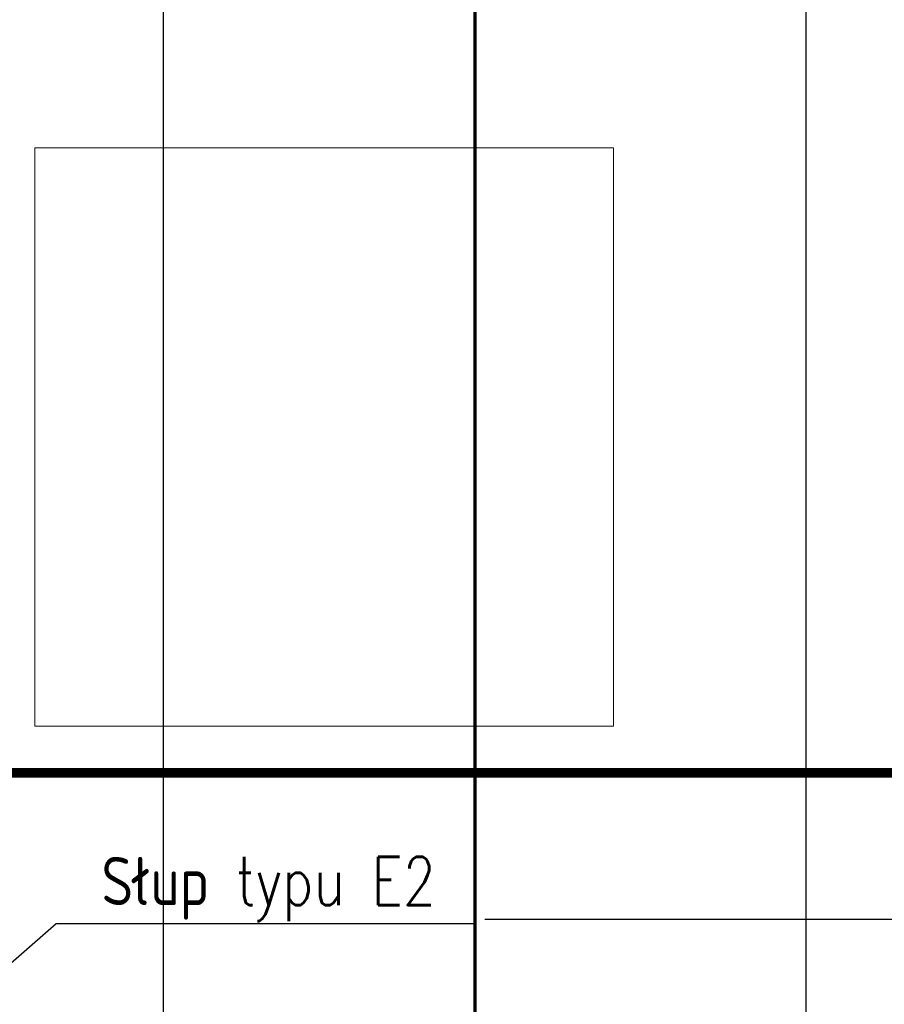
# Model space of a CAD drawing. Header units: centimetres. Extents: x -228435 to 111511, y -89367 to 428125.
# Tile 72 of 216: x -21987 to -19297, y 40735 to 43799. Entities that reach past the tile are written whole.
import ezdxf
from ezdxf.xclip import XClip

# ---------------------------------------------------------------- set-up
doc = ezdxf.new("R2010")
doc.units = ezdxf.units.CM
doc.header["$LTSCALE"] = 50
doc.header["$XCLIPFRAME"] = 0
for name, pattern in [('DASHDOT', [25.4, 12.7, -6.35, 0, -6.35]), ('DASHDOT2', [12.7, 6.35, -3.175, 0, -3.175]), ('HIDDEN2', [4.7625, 3.175, -1.5875]), ('HIDDENX2', [19.05, 12.7, -6.35])]:
    doc.linetypes.add(name, pattern=pattern)
doc.layers.get('0').update_dxf_attribs({"color": 8})
for name, color, linetype in [('ARCH_INFO_KŁADY ŚCIAN', 8, 'HIDDEN2'), ('ARCH_INFO_OPISY', 8, 'Continuous'), ('ARCH_INFO_OSIE_IST', 8, 'DASHDOT2'), ('ARCH_WYKŁADZINA', 8, 'Continuous'), ('Osie rzutów$0$ARCH_INFO_OSIE_OPISY_IST', 8, 'Continuous'), ('RYSUNKOWE_XREF', 8, 'Continuous')]:
    doc.layers.add(name, color=color, linetype=linetype)
doc.layers.add('ARCH_LINIE PRZEKROJOWE', color=8, linetype='Continuous', lineweight=25)
doc.layers.add('ARCH_SUFITY_PODWIESZANE', color=8, linetype='HIDDENX2', lineweight=9)
doc.styles.add('ROMANS-50-CM', font='romans.shx', dxfattribs={"width": 0.8, "height": 10})
doc.dimstyles.new('ISO-25', dxfattribs={"dimtxt": 2.5, "dimasz": 2.5, "dimexe": 1.25, "dimexo": 0.625, "dimtad": 1, "dimtxsty": 'Standard', "dimcen": 2.5, "dimadec": 0, "dimazin": 0, "dimtfac": 1, "dimtmove": 0, "dimatfit": 3, "dimfxl": 0, "dimarcsym": 0})

# ---------------------------------------------------------------- blocks, each defined once
blk = doc.blocks.new('Linie przekrojowe')
at = {"layer": 'ARCH_LINIE PRZEKROJOWE', "linetype": 'DASHDOT', "ltscale": 5, "const_width": 3, "flags": 128}
blk.add_lwpolyline([(4872.32, 8645.5), (13243.79, 8645.5)], dxfattribs=at)
blk = doc.blocks.new('SU Lampy kwadratowe +0')
at = {"layer": 'ARCH_SUFITY_PODWIESZANE', "ltscale": 2.5}
blk.add_lwpolyline([(9920, 8840), (10100, 8840), (10100, 8660), (9920, 8660)], close=True, dxfattribs=at)
blk = doc.blocks.new('Linie kładów 0')
at = {"layer": 'ARCH_INFO_KŁADY ŚCIAN', "ltscale": 10, "const_width": 1}
blk.add_lwpolyline([(10056.93, 5618.71), (10056.93, 11674.11)], dxfattribs=at)
blk = doc.blocks.new('Osie rzutów')
at = {"layer": 'ARCH_INFO_OSIE_IST', "ltscale": 10}
blk.add_line((4436.04, 8600), (15156.54, 8600), dxfattribs=at)
blk = doc.blocks.new('A$C6FDA0163')
at = {"layer": 'RYSUNKOWE_XREF'}
blk.add_blockref('Osie rzutów', (-10460.03, -9819.05, -630), dxfattribs=at)

msp = doc.modelspace()

# ---------------------------------------------------------------- linework, layer by layer
at = {"layer": 'ARCH_WYKŁADZINA', "linetype": 'Continuous', "lineweight": -3}
for p, q in [((-21540, 68500, 630), (-21540, 17000, 630)), ((-19540, 19000, 630), (-19540, 68500, 630))]:
    msp.add_line(p, q, dxfattribs=at)

# ---------------------------------------------------------------- block references
at = {"xscale": 10, "yscale": 10, "zscale": 10}
msp.add_blockref('Linie przekrojowe', (-121065, -45000, -5670), dxfattribs=at)
ref = msp.add_blockref('A$C6FDA0163', (-16540, 53190.5, 630), dxfattribs=dict(xscale=10, yscale=10, zscale=10))
XClip(ref).set_block_clipping_path([(-400.031931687, -2219.05), (399.968068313, 380.95)])
at = {"layer": 'ARCH_INFO_KŁADY ŚCIAN', "xscale": 10, "yscale": 10, "zscale": 10}
msp.add_blockref('Linie kładów 0', (-121140, -45000, 630), dxfattribs=at)
at = {"layer": 'ARCH_SUFITY_PODWIESZANE', "ltscale": 2.5, "xscale": 10, "yscale": 10, "zscale": 10}
msp.add_blockref('SU Lampy kwadratowe +0', (-121140, -45000, -5670), dxfattribs=at)
at = {"layer": 'Osie rzutów$0$ARCH_INFO_OSIE_OPISY_IST', "xscale": 10, "yscale": 10, "zscale": 10}
msp.add_blockref('Osie rzutów', (-121140, -45000, 630), dxfattribs=at)

# ---------------------------------------------------------------- texts
at = {"layer": 'ARCH_INFO_OPISY', "insert": (-21732.43604, 41193.72975, 630), "char_height": 150, "width": 6265.3267976, "attachment_point": 1, "style": 'ROMANS-50-CM'}
msp.add_mtext('Słup typu E2', dxfattribs=at)

# ---------------------------------------------------------------- leaders
at = {"layer": 'ARCH_INFO_OPISY'}
msp.add_leader([(-22169.98389, 40727.33174, 630), (-21873.01512, 40986.62409, 630), (-20567.28452, 40986.62409, 630)], dimstyle='ISO-25', override={"dimscale": 5, "dimasz": 2, "dimtad": 0, "dimldrblk": 'Dot'}, dxfattribs=at)

doc.saveas('drawing.dxf')
